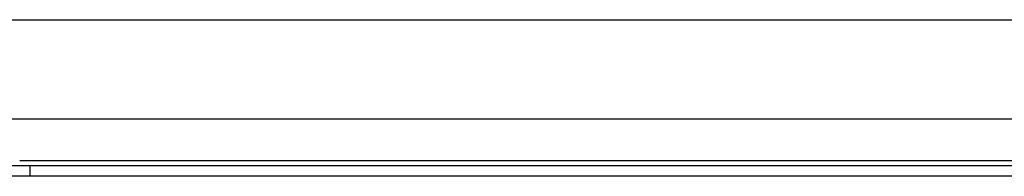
# Model space of a CAD drawing. Header units: inches. Extents: x 11 to 342, y 26 to 169.
# Tile 34 of 218: x 16.297 to 22.492, y 80.044 to 81.027. Entities that reach past the tile are written whole.
import ezdxf

# ---------------------------------------------------------------- set-up
doc = ezdxf.new("R2010")
doc.units = ezdxf.units.IN
doc.header["$MEASUREMENT"] = 0
doc.layers.add('Visible Edges(ANSI)', color=7, linetype='Continuous', lineweight=25)
doc.layers.add('Visible Tangent Edges(ANSI)', color=7, linetype='Continuous', lineweight=25)

msp = doc.modelspace()

# ---------------------------------------------------------------- linework, layer by layer
at = {"layer": 'Visible Edges(ANSI)'}
for p, q in [((11.4539, 81.0269), (81.3899, 81.0269)), ((34.6165, 80.4019), (16.0253, 80.4019)), ((16.0514, 80.1119), (16.3634, 80.1119)), ((16.3634, 80.1119), (34.2784, 80.1119)), ((16.3634, 80.0439), (16.0514, 80.0439)), ((34.2784, 80.0439), (16.3634, 80.0439))]:
    msp.add_line(p, q, dxfattribs=at)
at = {"layer": 'Visible Tangent Edges(ANSI)'}
for p, q in [((16.297, 80.1429), (34.3448, 80.1429)), ((16.3634, 80.0439), (16.3634, 80.1119))]:
    msp.add_line(p, q, dxfattribs=at)

doc.saveas('drawing.dxf')
